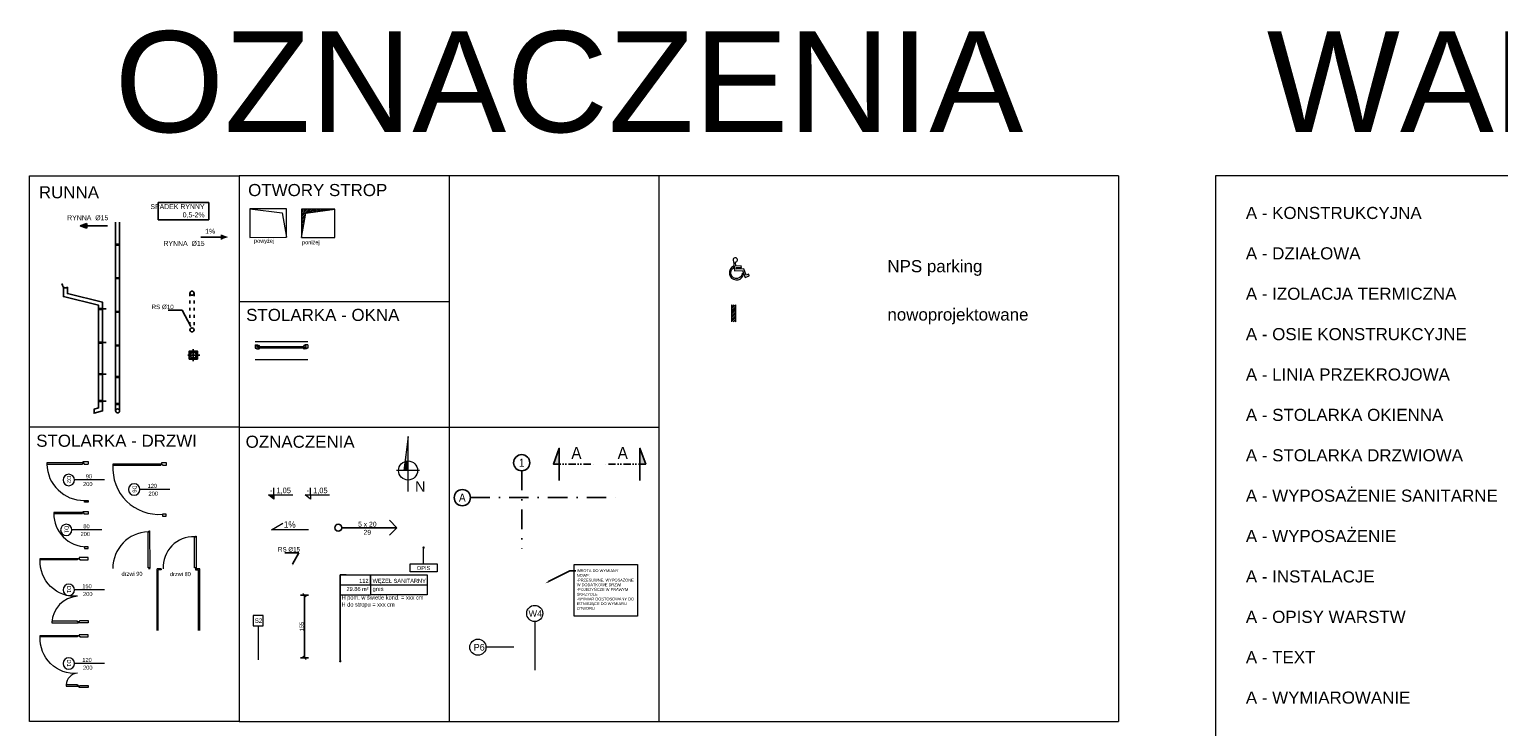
# Model space of a CAD drawing. Header units: millimetres. Extents: x -14047 to 49934, y -21523 to 14989.
# Tile 8 of 201: x -502 to 3136, y -955 to 771. Entities that reach past the tile are written whole.
import ezdxf
from ezdxf import colors
from ezdxf.entities.mleader import LeaderData, LeaderLine
from ezdxf.enums import TextEntityAlignment as Align
from ezdxf.math import Vec2, Vec3

# ---------------------------------------------------------------- set-up
doc = ezdxf.new("R2010")
doc.units = ezdxf.units.MM
for name, pattern in [('1KS_2KP-50', [37.05, 12, 6, -6.35, 0, -6.35, 0, -6.35]), ('ACAD_ISO03W100', [30, 12, -18]), ('ACAD_ISO04W100', [30, 24, -3, 0, -3]), ('DASHED', [19.05, 12.7, -6.35]), ('OS_MODU-50', [96, 48, -24, 0, -24]), ('Osie$0$CONTINOUS', [0])]:
    doc.linetypes.add(name, pattern=pattern)
doc.layers.get('Defpoints').update_dxf_attribs({"color": 252})
for name, color, linetype in [('A-KOTY', 2, 'Continuous'), ('A_RYNNY', 71, 'Continuous'), ('A_WYPOSAŻENIE SANITARNE', 252, 'Continuous'), ('AA OPISY', 40, 'Continuous'), ('INFO_linie przekrojowe', 33, '1KS_2KP-50'), ('INFO_osie', 35, 'OS_MODU-50')]:
    doc.layers.add(name, color=color, linetype=linetype)
for name, color, linetype, lineweight in [('A_DZIAŁOWA', 2, 'Continuous', 15), ('A_INSTALACJE', 5, 'Continuous', 15), ('A_IZOLACJA TERMICZNA', 200, 'Continuous', 15), ('A_KONSTRUKCYJNA', 3, 'Continuous', 35), ('A_LINIA PRZEKROJOWA', 223, '1KS_2KP-50', 15), ('A_OPISY', 44, 'Continuous', 9), ('A_OSIE KONSTRUKCYJNE', 150, 'ACAD_ISO04W100', 5), ('A_PROJ. RZĘDNE', 41, 'Continuous', 13), ('A_STOLARKA DRZWIOWA', 30, 'Continuous', 15), ('A_STOLARKA OKIENNA', 141, 'Continuous', 15), ('A_TEKST', 7, 'Continuous', 15), ('A_WYMIAROWANIE', 7, 'Continuous', 9), ('A_WYPOSAŻENIE', 181, 'Continuous', 9), ('I_widok powyżej', 213, 'ACAD_ISO03W100', 15), ('I_widok_cienki', 152, 'Continuous', 5), ('OPISY', 44, 'Continuous', 9), ('ścianki kabiny', 33, 'Continuous', 15)]:
    doc.layers.add(name, color=color, linetype=linetype, lineweight=lineweight)
for name, color, linetype, lineweight, true_color in [('A_HATCH', 7, 'Continuous', 5, 0x999999), ('A_WIDOK 2PLAN', 7, 'Continuous', 9, 0x666666), ('A_ŚCIANY NOWOPROJEKTOWANE', 140, 'Continuous', 13, 0x00bfff)]:
    doc.layers.add(name, color=color, linetype=linetype, lineweight=lineweight, true_color=true_color)
doc.styles.add('APLUS', font='arial.ttf', dxfattribs={"width": 0.6})
doc.styles.add('ARIAL', font='arial.ttf')
doc.styles.add('DEMIURG_100_etykiety', font='arial.ttf', dxfattribs={"width": 0.9, "height": 30})
doc.styles.add('DEMIURG_100_opisy', font='arial.ttf', dxfattribs={"width": 0.9, "height": 20})
doc.styles.add('MPP_opisy_1-100', font='romans.shx', dxfattribs={"width": 0.6, "height": 25})
doc.styles.get("Standard").update_dxf_attribs({"font": 'arial.ttf'})
doc.styles.add('Tytuł', font='arial.ttf', dxfattribs={"height": 100})
doc.styles.add('WYM--ARIAL-08', font='arial.ttf', dxfattribs={"width": 0.8})
doc.dimstyles.new('1 do 100', dxfattribs={"dimtxt": 10, "dimasz": 8, "dimexe": 10, "dimexo": 10, "dimgap": 2, "dimtad": 1, "dimdec": 0, "dimtxsty": 'Standard', "dimblk": 'OBLIQUE', "dimcen": 2.5, "dimadec": 0, "dimazin": 0, "dimtfac": 1, "dimtdec": 0, "dimtmove": 0, "dimatfit": 3, "dimldrblk": 'OBLIQUE', "dimfxl": 10, "dimfxlon": 1, "dimarcsym": 0})

# ---------------------------------------------------------------- blocks, each defined once
blk = doc.blocks.new('linia przekroju')
at = {"linetype": 'Continuous', "lineweight": 5}
h = blk.add_hatch(color=256, dxfattribs=at)
h.dxf.hatch_style = 1
h.paths.add_polyline_path([(0, -40.5), (0, 39.3), (14.4, 0), (0, 0)])
at = {"linetype": 'Continuous'}
blk.add_lwpolyline([(0, -40.5), (0, 39.3), (14.4, 0), (0, 0)], close=True, dxfattribs=at)
blk.add_lwpolyline([(14.4, 0), (-87.6, -0.1)])
at = {"linetype": 'Continuous', "style": 'DEMIURG_100_etykiety', "width": 0.9, "flags": 8}
blk.add_attdef('NR_PRZEKROJU', (-55.1, 12.6), '', height=30, dxfattribs=at)
blk = doc.blocks.new('*U9')
blk.add_hatch(color=256).paths.add_polyline_path([(0, 0.153), (-0.198, 0.153), (0, 0)])
blk.add_line((0, 0.153), (0, 0.4))
blk.add_lwpolyline([(0, 0.153), (0, 0), (-0.198, 0.153), (0.685, 0.153)])
at = {"style": 'APLUS', "width": 0.8}
blk.add_attdef('%%P_0.00', text='', height=0.2, dxfattribs=at).set_placement((-0.146, 0.153), align=Align.BOTTOM_LEFT)
blk = doc.blocks.new('*U31')
h = blk.add_hatch(color=256)
h.dxf.hatch_style = 1
edge = h.paths.add_edge_path()
edge.add_arc((0, 8.6), 3, 540, 900)
blk.add_line((0, -32), (0, 8.6))
blk.add_lwpolyline([(-33.3, -32), (33.2, -32), (33.2, -51.6), (-33.3, -51.6)], close=True)
blk.add_attdef('NAZWA_ŚCIANY', text='', height=10).set_placement((0, -42.1), align=Align.MIDDLE)
blk = doc.blocks.new('_Oblique')
at = {"color": 0, "linetype": 'ByBlock', "lineweight": -2}
blk.add_line((-0.5, -0.5), (0.5, 0.5), dxfattribs=at)
blk = doc.blocks.new('*D10')
at = {"layer": 'A_WYMIAROWANIE', "color": 0, "lineweight": -2, "transparency": 16777216}
for p, q in [((189.1, -629.7), (169.1, -629.7)), ((179.1, -629.7), (179.1, -785.1)), ((189.1, -785.1), (169.1, -785.1))]:
    blk.add_line(p, q, dxfattribs=at)
at = {"layer": 'Defpoints', "color": 0, "transparency": 16777216}
for p in [(213.8, -629.7), (179.1, -785.1), (221.7, -785.1)]:
    blk.add_point(p, dxfattribs=at)
at = {"layer": 'A_WYMIAROWANIE', "color": 0, "lineweight": -2, "transparency": 16777216, "xscale": 8, "yscale": 8, "zscale": 8}
for p, rotation in [((179.1, -629.7), 90), ((179.1, -785.1), 270)]:
    blk.add_blockref('_Oblique', p, dxfattribs=dict(at, rotation=rotation))
at = {"layer": 'A_WYMIAROWANIE', "color": 0, "transparency": 16777216, "insert": (172, -707.4), "char_height": 10, "attachment_point": 5, "rotation": 90}
blk.add_mtext('155', dxfattribs=at)
blk = doc.blocks.new('*U33')
at = {"linetype": 'DASHED', "ltscale": 20}
blk.add_lwpolyline([(0, -91.1), (10.6, -10.6), (70.9, 0)], dxfattribs=at)
blk.add_lwpolyline([(70.9, 0), (0, 0), (0, -91.1), (70.9, -91.1)], close=True, dxfattribs=at)
blk = doc.blocks.new('*U34')
at = {"ltscale": 20}
h = blk.add_hatch(dxfattribs=at)
h.set_pattern_fill('ANSI31', color=256)
h.set_pattern_definition([(45, (-182.128, 79.7285), (-2.245064, 2.245064), [])])
h.paths.add_polyline_path([(10.6, -10.6), (82.9, 0), (0, 0), (0, -70.3)])
for points in [[(82.9, 0), (0, 0), (0, -70.3), (82.9, -70.3)], [(10.6, -10.6), (82.9, 0), (0, 0), (0, -70.3)]]:
    blk.add_lwpolyline(points, close=True, dxfattribs=at)
blk = doc.blocks.new('*U8')
blk.add_lwpolyline([(82.5, 0), (-9.2, 0), (18.8, 16.2)])
blk.add_lwpolyline([(82.5, 0), (-9.2, 0), (18.8, 16.2)])
at = {"style": 'MPP_opisy_1-100', "width": 0.6}
blk.add_attdef('%', (23.4, 4.7), '', height=25, dxfattribs=at)
blk = doc.blocks.new('*U11')
blk.add_line((0, 0.153), (0, 0.4))
blk.add_lwpolyline([(0, 0.153), (0, 0), (-0.198, 0.153), (0.685, 0.153)])
at = {"style": 'APLUS', "width": 0.8}
blk.add_attdef('%%P_0.00', text='', height=0.2, dxfattribs=at).set_placement((-0.146, 0.153), align=Align.BOTTOM_LEFT)
blk = doc.blocks.new('*U22')
for p, q in [((20, 0), (20, -8)), ((20, 0), (26.7, 0)), ((20, 0), (20, -8)), ((26.7, 0), (27.3, -1.6)), ((143.3, 0), (142.7, -1.6)), ((150, 0), (143.3, 0)), ((150, 0), (150, -8)), ((20, -8), (23.2, -8)), ((23.2, -8), (23.2, -9.9)), ((23.2, -8), (24.6, -8)), ((23.2, -9.9), (29.1, -9.9)), ((24.2, -2.4), (27.3, -1.6)), ((24.2, -3.7), (24.2, -2.4)), ((25.6, -3.7), (24.2, -3.7)), ((24.6, -8), (24.6, -6.1)), ((24.6, -6.1), (25.6, -6.1)), ((25.6, -6.1), (25.6, -3.7)), ((27.3, -1.6), (28.1, -1.6)), ((28.1, -1.6), (28, -1)), ((28.8, -8), (28.8, -3.7)), ((28.8, -3.7), (30.4, -3.7)), ((30.3, -8), (28.8, -8)), ((30.3, -9), (30.3, -8)), ((141.2, -3.7), (139.6, -3.7)), ((139.7, -9), (139.7, -8)), ((139.7, -8), (141.2, -8)), ((146.8, -9.9), (140.9, -9.9)), ((141.2, -8), (141.2, -3.7)), ((141.9, -1.6), (142, -1)), ((142.7, -1.6), (141.9, -1.6)), ((145.8, -2.4), (142.7, -1.6)), ((144.4, -6.1), (144.4, -3.7)), ((144.4, -3.7), (145.8, -3.7)), ((145.4, -6.1), (144.4, -6.1)), ((145.4, -8), (145.4, -6.1)), ((146.8, -8), (145.4, -8)), ((145.8, -3.7), (145.8, -2.4)), ((150, -8), (146.8, -8)), ((146.8, -8), (146.8, -9.9))]:
    blk.add_line(p, q)
blk.add_lwpolyline([(28.8, -3.7), (141.2, -3.7), (141.2, -8), (28.8, -8)], close=True)
for centre, radius, start, end in [((27.9, -3.5), 2.51, 356.8105, 86.8105), ((29, -8.4), 1.5, 273.3553, 335.6854), ((142.1, -3.5), 2.51, 93.1895, 183.1895), ((141, -8.4), 1.5, 204.3146, 266.6447)]:
    blk.add_arc(centre, radius, start, end)
blk = doc.blocks.new('*U23')
for p, q in [((-2.6, -4.4), (-4.1, -4.4)), ((-4.1, -4.4), (-4.1, -6)), ((0, -4), (-2, -4)), ((0, -6), (0, -4))]:
    blk.add_line(p, q)
for points in [[(-2, -4), (-2, 0), (10, 0), (10, -6)], [(-2.6, -2.9), (-92.6, -2.9), (-92.6, -6), (-4.1, -6)], [(-2.6, -4.4), (-2.6, -2.9)], [(0, -6), (10, -6)], [(10, -100.7), (0.7, -100.7), (0.7, -96), (10, -96), (10, -100.7)]]:
    blk.add_lwpolyline(points)
blk.add_arc((-0.3, -3.7), 92.3, 181.4288, 270.5873)
blk = doc.blocks.new('WARTOŚĆ')
at = {"layer": 'A_OPISY'}
blk.add_line((0, 0), (0, 74), dxfattribs=at)
blk.add_circle((0, 88.1), 14.1, dxfattribs=at)
blk.add_attdef('OZ', (-10, 82.4), '', height=10, dxfattribs=at)
for tag, p in [('S', (-4, 32.6)), ('H', (15.1, 32.6))]:
    blk.add_attdef(tag, p, '', height=10, rotation=90, dxfattribs=at)
blk = doc.blocks.new('*U81')
for p, q in [((-2.5, 2.1), (-2.5, 78.9)), ((-2.5, 78.9), (0, 78.9)), ((0, 78.9), (0, 80.9)), ((0, 80.9), (1.4, 80.9)), ((1.4, 80.9), (1.4, 1.4)), ((0, 2.1), (-2.5, 2.1)), ((-1.3, 0.7), (2.7, 0.7)), ((0, 1.4), (0, 2.1)), ((1.4, 1.4), (0, 1.4)), ((1.4, 1.4), (0, 1.4)), ((0.7, -1.3), (0.7, 2.7))]:
    blk.add_line(p, q)
blk.add_circle((0.7, 0.7), 0.698)
blk.add_arc((-6.2, 5.1), 73.9, 87.1013, 183.9321)
blk = doc.blocks.new('*U78')
for points in [[(98882.7, -13884.5), (98877.1, -13884.5), (98877.1, -13907), (98880.8, -13907), (98880.8, -13905.2), (98882.7, -13905.2)], [(99032.7, -13884.5), (99038.3, -13884.5), (99038.3, -13907), (99034.6, -13907), (99034.6, -13905.2), (99032.7, -13905.2)], [(98880.8, -13908.9), (98880.8, -13908.9), (98880.8, -13910.7), (98882.7, -13910.7), (98882.7, -14003.2), (98878.9, -14003.2), (98878.9, -13908.9)], [(99036.4, -13908.9), (99036.4, -13908.9), (99036.4, -13910.7), (99034.6, -13910.7), (99034.6, -13974.7), (99038.3, -13974.7), (99038.3, -13908.9)]]:
    blk.add_lwpolyline(points, close=True)
for points in [[(98972.7, -13911, -0.456519), (98882.7, -14003.2)], [(98972.7, -13911, 0.381137), (99038.3, -13974.7)]]:
    blk.add_lwpolyline(points, format="xyb")
blk = doc.blocks.new('*U85')
at = {"layer": 'AA OPISY'}
for q in [(-136.6, 0), (-18.5, 18.8), (-18.5, -18.8)]:
    blk.add_line((0, 0), q, dxfattribs=at)
blk.add_circle((-145, 0), 8.43, dxfattribs=at)
blk = doc.blocks.new('*U30')
at = {"lineweight": 5}
for p, q in [((-75, -25), (-75, 25)), ((-75, 25), (0, 25)), ((0, 0), (0, 25)), ((0, 25), (140, 25)), ((140, 25), (140, -25)), ((-75, -25), (0, -25)), ((140, -25), (0, -25))]:
    blk.add_line(p, q, dxfattribs=at)
at = {"lineweight": 5, "ltscale": 18.5}
for p, q in [((-75, 0), (140, 0)), ((0, 25), (0, -25))]:
    blk.add_line(p, q, dxfattribs=at)
at = {"lineweight": 5, "ltscale": 18.5, "insert": (-5, -10.4), "char_height": 10, "attachment_point": 6, "style": 'ARIAL'}
blk.add_mtext('\\A1;m²', dxfattribs=at)
at = {"lineweight": 5, "style": 'ARIAL'}
blk.add_attdef('1NR', text='', height=10, dxfattribs=at).set_placement((-5, 5), align=Align.RIGHT)
blk.add_attdef('2POM', (5, 5), '', height=10, dxfattribs=at)
blk.add_attdef('4PL2', text='', height=10, dxfattribs=at).set_placement((-24.6, -5), align=Align.TOP_RIGHT)
blk.add_attdef('3POS', text='', height=10, dxfattribs=at).set_placement((5, -5), align=Align.TOP_LEFT)
blk = doc.blocks.new('_Dot')
at = {"color": 0, "linetype": 'ByBlock', "lineweight": -2}
blk.add_line((-0.5, 0), (-1, 0), dxfattribs=at)
at = {"color": 0, "linetype": 'ByBlock', "const_width": 0.5}
blk.add_lwpolyline([(-0.25, 0, 1), (0.25, 0, 1)], format="xyb", close=True, dxfattribs=at)
blk = doc.blocks.new('rura spustowa rzut')
for p, q in [((16, 0), (-14, 0)), ((0, -15), (0, 15))]:
    blk.add_line(p, q)
for points in [[(10, -9.9), (-10, -9.9), (-10, 10.1), (10, 10.1)], [(8.2, -8.1), (-8.3, -8.1), (-8.3, 8.4), (8.2, 8.4)]]:
    blk.add_lwpolyline(points, close=True)
blk.add_circle((0, 0.1), 7.25)
blk = doc.blocks.new('nps oznaczenie')
at = {"layer": 'A_WIDOK 2PLAN'}
for points in [[(30, -3.7), (23.9, -6.1), (17.9, 9.6), (-1, 8.8), (-1.3, 12.7), (12, 13.3), (11.7, 17), (-1.6, 16.5), (-2.4, 26.3, 3.612055), (-7.5, 28.6), (-5.5, 4.8), (14.4, 5.6), (21.2, -11.5), (31.4, -7.4), (30, -3.7)], [(16.5, -7), (14.3, -1.2, -1.597642), (-7.8, 12), (-8, 16.1, 1.4344), (16.5, -7)]]:
    blk.add_lwpolyline(points, format="xyb", dxfattribs=at)
blk = doc.blocks.new('*U76')
for points in [[(-12, 0), (0, 0), (0, -6), (-10, -6), (-10, -4), (-12, -4)], [(0, -87), (-9.3, -87), (-9.3, -91.7), (0, -91.7)]]:
    blk.add_lwpolyline(points, close=True)
blk.add_lwpolyline([(-14.1, -5.1), (-14.1, -3.5), (-12.6, -3.5), (-12.6, -1.9), (-85.1, -1.9), (-85.1, -5.1), (-14.1, -5.1)])
at = {"lineweight": 13}
blk.add_arc((-4, -6), 81, 179.3385, 269.9973, dxfattribs=at)
blk = doc.blocks.new('drzwi 120')
for points in [[(0, -5.6), (0, 0), (-22.5, 0), (-22.5, -3.8), (-20.6, -3.8), (-20.6, -5.6)], [(-24.3, -3.7), (-24.3, -3.7), (-26.2, -3.7), (-26.2, -5.6), (-118.7, -5.6), (-118.7, -1.8), (-24.3, -1.8)], [(-24.3, -125.6), (-24.3, -125.6), (-26.2, -125.6), (-26.2, -123.8), (-54.3, -123.8), (-54.3, -127.5), (-24.3, -127.5)], [(0, -125.6), (0, -131.2), (-22.5, -131.2), (-22.5, -127.5), (-20.6, -127.5), (-20.6, -125.6)]]:
    blk.add_lwpolyline(points, close=True)
for points in [[(-26.4, -95.6, -0.456519), (-118.7, -5.6)], [(-26.4, -95.6, 0.387979), (-54.3, -123.8)]]:
    blk.add_lwpolyline(points, format="xyb")
blk = doc.blocks.new('*U80')
for points in [[(0, 0), (0, -12), (4, -12), (4, -10), (6, -10), (6, 0)], [(4.4, -12.6), (2.9, -12.6), (2.9, -132.6), (6, -132.6), (6, -14.1), (4.4, -14.1)], [(127.3, -0.8), (127.3, -10.1), (132, -10.1), (132, -0.8)]]:
    blk.add_lwpolyline(points, close=True)
blk.add_arc((13.6, -18.7), 114.1, 266.1809, 4.323)
blk = doc.blocks.new('*U83')
for p, q in [((-3.2, 1.4), (-3.3, 91)), ((-3.3, 91), (-0.8, 91)), ((-0.8, 91), (-0.8, 93)), ((-0.8, 93), (0.6, 93)), ((0.6, 93), (0.7, 0.7)), ((-0.7, 1.4), (-3.2, 1.4)), ((-2, 0), (2, 0)), ((-0.7, 0.7), (-0.7, 1.4)), ((0.7, 0.7), (-0.7, 0.7)), ((0.7, 0.7), (-0.7, 0.7)), ((0, -2), (0, 2))]:
    blk.add_line(p, q)
blk.add_circle((0, 0), 0.698)
blk.add_arc((0.3, 0), 91, 92.2948, 180)

msp = doc.modelspace()

# ---------------------------------------------------------------- hatches: boundary and pattern name
at = {"layer": 'A-KOTY'}
h = msp.add_hatch(color=256, dxfattribs=at)
h.dxf.hatch_style = 1
h.paths.add_polyline_path([(-359.703, 290.554), (-376.798, 284.736), (-359.703, 278.917), (-359.703, 284.736)])
h = msp.add_hatch(color=256, dxfattribs=at)
h.dxf.hatch_style = 1
h.paths.add_polyline_path([(-26.532, 262.873), (-9.437, 257.055), (-26.532, 251.236), (-26.532, 257.055)])
at = {"layer": 'A_OPISY'}
msp.add_hatch(color=256, dxfattribs=at).paths.add_polyline_path([(427.717, -298.784, -0.08539871), (435.607, -297.426), (435.607, -236.656)])
h = msp.add_hatch(color=256, dxfattribs=at)
edge = h.paths.add_edge_path()
edge.add_line((424.894, -321.004), (435.607, -321.036))
edge.add_line((435.607, -321.036), (435.607, -297.426))
edge.add_arc((450.057, -542.037), 245.037, -626.619292, -624.792005)
edge.add_line((427.815, -298.011), (424.894, -321.004))
at = {"layer": 'A_ŚCIANY NOWOPROJEKTOWANE'}
h = msp.add_hatch(dxfattribs=at)
h.set_pattern_fill('ANSI31', color=256)
h.set_pattern_definition([(45, (-2229.7707, 1161.201), (-2.245064, 2.245064), [])])
h.paths.add_polyline_path([(1247.509, 47.373), (1247.509, 89.401), (1237.509, 89.401), (1237.509, 47.373)])

# ---------------------------------------------------------------- linework, layer by layer
msp.add_lwpolyline([(-183.286, 342.252), (-58.156, 342.252), (-58.156, 299.977), (-183.286, 299.977)], close=True)
at = {"layer": 'A-KOTY'}
for p, q in [((-376.798, 284.736), (-359.703, 290.554)), ((-376.798, 284.736), (-359.703, 278.917)), ((-359.703, 290.554), (-359.703, 284.736)), ((-308.528, 284.736), (-359.703, 284.736)), ((-359.703, 278.917), (-359.703, 284.736)), ((-77.706, 257.055), (-26.532, 257.055)), ((-26.532, 262.873), (-26.532, 257.055)), ((-26.532, 251.236), (-26.532, 257.055))]:
    msp.add_line(p, q, dxfattribs=at)
at = {"layer": 'A_OPISY'}
for p, q in [((2194.776, 408.888), (17.714, 408.888)), ((537.672, 408.888), (537.672, -942.476)), ((17.714, -214.062), (-502.244, -214.062)), ((537.672, -214.062), (1057.63, -214.062)), ((435.607, -236.656), (424.894, -321.004)), ((435.607, -373.249), (435.607, -236.656)), ((464.059, -321.036), (407.155, -321.036)), ((64.629, -705.291), (64.629, -789.746))]:
    msp.add_line(p, q, dxfattribs=at)
for points in [[(17.714, -942.476), (-502.244, -942.476), (-502.244, 408.888), (17.714, 408.888)], [(7992.543, 408.888), (2435.555, 408.888), (2435.555, -2127.073), (7992.543, -2127.073)], [(52.129, -705.291), (77.129, -705.291), (77.129, -680.291), (52.129, -680.291)]]:
    msp.add_lwpolyline(points, close=True, dxfattribs=at)
for points in [[(17.714, 408.888), (17.714, -942.476), (2194.776, -942.476)], [(1057.63, -942.476), (1057.63, 408.888)], [(2194.776, 408.888), (2194.776, -942.476)], [(17.714, 97.413), (537.672, 97.413)], [(17.714, -214.062), (537.672, -214.062)]]:
    msp.add_lwpolyline(points, dxfattribs=at)
msp.add_circle((435.607, -321.036), 23.61, dxfattribs=at)
at = {"layer": 'A_RYNNY'}
for p, q in [((-288.766, 294.239), (-288.766, -173.321)), ((-278.766, 294.239), (-278.766, -173.321)), ((-320.932, 79.005), (-311.932, 79.005)), ((-320.932, -4.29), (-311.932, -4.29)), ((-320.932, -82.528), (-311.932, -82.528)), ((-320.932, -149.076), (-311.932, -149.076))]:
    msp.add_line(p, q, dxfattribs=at)
at = {"layer": 'A_RYNNY', "linetype": 'ACAD_ISO03W100', "ltscale": 0.6}
for p, q in [((-104.512, 118.034), (-104.512, 27.127)), ((-94.512, 118.034), (-94.512, 27.127))]:
    msp.add_line(p, q, dxfattribs=at)
at = {"layer": 'A_RYNNY'}
for points in [[(-288.766, 239.624), (-278.766, 239.624), (-278.766, 237.319), (-288.766, 237.319)], [(-288.766, 156.329), (-278.766, 156.329), (-278.766, 154.024), (-288.766, 154.024)], [(-330.932, 80.158), (-320.932, 80.158), (-320.932, 77.853), (-330.932, 77.853)], [(-288.766, 73.034), (-278.766, 73.034), (-278.766, 70.729), (-288.766, 70.729)], [(-330.932, -3.137), (-320.932, -3.137), (-320.932, -5.442), (-330.932, -5.442)], [(-288.766, -10.261), (-278.766, -10.261), (-278.766, -12.566), (-288.766, -12.566)], [(-330.932, -81.375), (-320.932, -81.375), (-320.932, -83.68), (-330.932, -83.68)], [(-288.766, -88.499), (-278.766, -88.499), (-278.766, -90.804), (-288.766, -90.804)], [(-330.932, -147.923), (-320.932, -147.923), (-320.932, -150.228), (-330.932, -150.228)], [(-288.766, -155.047), (-278.766, -155.047), (-278.766, -157.352), (-288.766, -157.352)]]:
    msp.add_lwpolyline(points, close=True, dxfattribs=at)
for points in [[(-407.574, 133.403), (-409.127, 132.11), (-410.936, 131.296), (-412.877, 131.019), (-414.819, 131.296), (-416.627, 132.11), (-418.181, 133.403), (-419.373, 135.089), (-420.122, 137.052), (-420.377, 139.158), (-421.1, 139.407), (-421.31, 139.527), (-421.468, 139.72), (-421.553, 139.961), (-421.555, 140.22), (-421.474, 140.462), (-421.319, 140.658), (-421.11, 140.782), (-420.875, 140.819), (-420.642, 140.764), (-420.443, 140.624), (-420.301, 140.416), (-420.235, 140.168), (-420.284, 140.155), (-420.347, 140.395), (-420.479, 140.588), (-420.663, 140.718), (-420.877, 140.768), (-421.093, 140.734), (-421.285, 140.62), (-421.429, 140.438), (-421.505, 140.212), (-421.503, 139.97), (-421.424, 139.745), (-421.277, 139.566), (-421.079, 139.452), (-420.332, 139.195), (-420.073, 137.064), (-419.328, 135.112), (-418.144, 133.437), (-416.601, 132.152), (-414.805, 131.345), (-412.877, 131.07), (-410.95, 131.345), (-409.154, 132.152), (-407.611, 133.437)], [(-417.877, 133.172), (-417.877, 109.43), (-330.932, 88.207), (-330.932, -166.197), (-342.031, -169.134), (-342.031, -179.134), (-320.932, -173.55), (-320.932, 95.767), (-407.877, 116.989), (-407.877, 133.172)]]:
    msp.add_lwpolyline(points, dxfattribs=at)
for centre in [(-99.512, 118.034), (-99.512, 27.127), (-283.766, -173.321)]:
    msp.add_circle(centre, 5, dxfattribs=at)
at = {"layer": 'A_STOLARKA OKIENNA'}
msp.add_lwpolyline([(846.708, -554.054), (1003.984, -554.054), (1003.984, -681.641), (846.708, -681.641)], close=True, dxfattribs=at)
at = {"layer": 'A_WIDOK 2PLAN'}
for points in [[(57.093, -1.955), (187.093, -1.954)], [(57.093, -45.968), (187.093, -45.966)]]:
    msp.add_lwpolyline(points, dxfattribs=at)
at = {"layer": 'A_ŚCIANY NOWOPROJEKTOWANE'}
for p, q in [((1237.509, 47.373), (1237.509, 89.401)), ((1247.509, 47.373), (1247.509, 89.401))]:
    msp.add_line(p, q, dxfattribs=at)
at = {"layer": 'INFO_osie'}
for p, q in [((717.03, -321.781), (717.03, -514.943)), ((589.956, -388.204), (959.591, -388.204))]:
    msp.add_line(p, q, dxfattribs=at)
at = {"layer": 'INFO_osie', "linetype": 'Continuous'}
for centre in [(717.03, -301.781), (569.956, -388.204)]:
    msp.add_circle(centre, 20, dxfattribs=at)
at = {"layer": 'OPISY'}
for p, q in [((749.352, -694.922, 0), (749.352, -815.675, 0)), ((697.786, -758.487, 0), (628.58, -758.487, 0))]:
    msp.add_line(p, q, dxfattribs=at)
for centre in [(749.352, -674.92, 0), (608.578, -758.487, 0)]:
    msp.add_circle(centre, 20.002, dxfattribs=at)
at = {"layer": 'ścianki kabiny'}
for p, q in [((-186.097, -717.266), (-186.097, -564.266)), ((-175.592, -564.266), (-186.097, -564.266)), ((-183.097, -717.266), (-183.097, -567.266)), ((-183.097, -717.266), (-183.097, -567.266)), ((-175.592, -567.266), (-183.097, -567.266)), ((-175.592, -564.266), (-175.592, -567.266)), ((-90.615, -564.266), (-90.615, -567.266)), ((-80.097, -564.266), (-90.615, -564.266)), ((-90.615, -567.266), (-83.097, -567.266)), ((-83.097, -717.266), (-83.097, -567.266)), ((-80.097, -717.266), (-80.097, -564.266)), ((-80.097, -717.266), (-80.097, -567.266))]:
    msp.add_line(p, q, dxfattribs=at)

# ---------------------------------------------------------------- block references
msp.add_blockref('nps oznaczenie', (1249.203, 168.608))
at = {"layer": 'A_HATCH', "ltscale": 20}
ref = msp.add_blockref('WARTOŚĆ', (-316.581, -344.474), dxfattribs=dict(at, xscale=-1, rotation=90))
ref.add_attrib('S', '90', (-362.491, -340.439), dxfattribs={"layer": 'A_OPISY', "height": 10})
ref.add_attrib('H', '200', (-369.25, -359.568), dxfattribs={"layer": 'A_OPISY', "height": 10})
ref.add_attrib('OZ', 'D2', (-409.043, -334.484), dxfattribs={"layer": 'A_OPISY', "height": 10, "rotation": 270})
ref = msp.add_blockref('WARTOŚĆ', (-322.746, -468.131), dxfattribs=dict(at, xscale=-1, rotation=90))
ref.add_attrib('S', '80', (-368.642, -464.096), dxfattribs={"layer": 'A_OPISY', "height": 10})
ref.add_attrib('H', '200', (-375.416, -483.225), dxfattribs={"layer": 'A_OPISY', "height": 10})
ref.add_attrib('OZ', 'D1', (-415.208, -458.141), dxfattribs={"layer": 'A_OPISY', "height": 10, "rotation": 270})
at = {"layer": 'A_OPISY'}
ref = msp.add_blockref('WARTOŚĆ', (-154.547, -368.044), dxfattribs=dict(at, xscale=-1, rotation=90))
ref.add_attrib('S', '120', (-209.167, -364.009), dxfattribs={"height": 10})
ref.add_attrib('H', '200', (-207.216, -383.138), dxfattribs={"height": 10})
ref.add_attrib('OZ', 'D6', (-246.838, -358.054), dxfattribs={"height": 10, "rotation": 270})
msp.add_blockref('*U85', (407.858, -462.663), dxfattribs=at)
msp.add_blockref('*U31', (474.074, -520.408), dxfattribs=at).add_auto_attribs({'NAZWA_ŚCIANY': 'OPIS'})
ref = msp.add_blockref('WARTOŚĆ', (-316.581, -616.65), dxfattribs=dict(at, xscale=-1, rotation=90))
ref.add_attrib('S', '150', (-371.202, -612.616), dxfattribs={"height": 10})
ref.add_attrib('H', '200', (-369.284, -631.745), dxfattribs={"height": 10})
ref.add_attrib('OZ', 'D1', (-408.866, -606.66), dxfattribs={"height": 10, "rotation": 270})
ref = msp.add_blockref('WARTOŚĆ', (-316.581, -798.972), dxfattribs=dict(at, xscale=-1, rotation=90))
ref.add_attrib('S', '120', (-371.202, -794.937), dxfattribs={"height": 10})
ref.add_attrib('H', '200', (-369.284, -814.066), dxfattribs={"height": 10})
ref.add_attrib('OZ', 'D1', (-408.866, -788.982), dxfattribs={"height": 10, "rotation": 270})
at = {"layer": 'A_PROJ. RZĘDNE', "transparency": 33554687, "xscale": 68.67492864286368, "yscale": 68.67492864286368, "zscale": 68.67492864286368, "rotation": 1.435389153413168e-05}
for name, p in [('*U9', (103.416, -391.788)), ('*U11', (194.234, -391.788))]:
    msp.add_blockref(name, p, dxfattribs=at).add_auto_attribs({'%%P_0.00': '-  1,05'})
at = {"layer": 'A_RYNNY'}
msp.add_blockref('rura spustowa rzut', (-96.21, -35.35), dxfattribs=at)
at = {"layer": 'A_STOLARKA DRZWIOWA'}
for name, p in [('*U23', (-366.651, -299.043)), ('*U76', (-356.651, -422.701)), ('*U83', (-205.036, -563.544)), ('*U81', (-90.615, -564.266)), ('drzwi 120', (-356.651, -727.475))]:
    msp.add_blockref(name, p, dxfattribs=at)
at = {"layer": 'A_STOLARKA DRZWIOWA', "rotation": 270}
for name, p in [('*U80', (-162.757, -302.044)), ('*U78', (13527.89, 98340.424))]:
    msp.add_blockref(name, p, dxfattribs=at)
at = {"layer": 'A_STOLARKA OKIENNA'}
msp.add_blockref('*U22', (37.093, -9.954), dxfattribs=at)
at = {"layer": 'A_TEKST'}
ref = msp.add_blockref('*U8', (106.442, -467.603), dxfattribs=at)
ref.add_attrib('%', '1%', (127.959, -462.93), dxfattribs={"layer": '0', "height": 16, "style": 'ARIAL', "width": 0.9})
msp.add_blockref('*U30', (342.732, -604.198, -10.18), dxfattribs=at).add_auto_attribs({'1NR': '112', '2POM': 'WĘZEŁ SANITARNY', '3POS': 'gres', '4PL2': '29.86'})
at = {"layer": 'I_widok powyżej', "rotation": 270.018284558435}
msp.add_blockref('*U33', (134.779, 327.249), dxfattribs=at)
at = {"layer": 'I_widok_cienki', "linetype": 'ByBlock', "rotation": 359.9817154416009}
msp.add_blockref('*U34', (171.637, 326.406), dxfattribs=at)
at = {"layer": 'INFO_linie przekrojowe'}
ref = msp.add_blockref('linia przekroju', (810.064, -305.173), dxfattribs=dict(at, xscale=-1))
ref.add_attrib('NR_PRZEKROJU', 'A', dxfattribs={"layer": '0', "linetype": 'Continuous', "height": 30, "style": 'DEMIURG_100_etykiety', "width": 0.9}).set_placement((839.991, -301.486), align=Align.BOTTOM_LEFT)
ref = msp.add_blockref('linia przekroju', (1009.795, -305.173), dxfattribs=at)
ref.add_attrib('NR_PRZEKROJU', 'A', dxfattribs={"layer": '0', "linetype": 'Continuous', "height": 30, "style": 'DEMIURG_100_etykiety', "width": 0.9}).set_placement((954.709, -301.486), align=Align.BOTTOM_LEFT)

# ---------------------------------------------------------------- texts
at = {"style": 'ARIAL'}
for s, p in [('OZNACZENIA', (-291.267, 516.772)), ('WARSTWY', (2562.335, 516.772))]:
    msp.add_text(s, height=250, dxfattribs=at).set_placement(p)
at = {"char_height": 10, "width": 547.56548, "attachment_point": 4, "style": 'DEMIURG_100_opisy'}
for s, insert in [('\\pi-30,l30,t30;powyżej', (54.294, 246.11)), ('\\pi-30,l30,t30;poniżej', (173.139, 242.577))]:
    msp.add_mtext(s, dxfattribs=dict(at, insert=insert))
at = {"layer": 'A-KOTY', "char_height": 12.27465, "width": 259.58598, "attachment_point": 3, "style": 'WYM--ARIAL-08'}
for s, insert in [('\\pxi-3,l4,t4;SPADEK RYNNY \\P0,5-2%', (-68.377, 338.558)), ('\\pxi-3,l4,t4;RYNNA  %%C15', (-306.874, 311.013)), ('\\pxi-3,l4,t4;1%', (-42.173, 277.421)), ('\\pxi-3,l4,t4;RYNNA  %%C15', (-68.377, 247.502))]:
    msp.add_mtext(s, dxfattribs=dict(at, insert=insert))
at = {"layer": 'A_DZIAŁOWA', "insert": (2510.506, 231.706), "char_height": 30, "attachment_point": 1}
msp.add_mtext_dynamic_manual_height_columns('A - DZIAŁOWA', width=929.14375, gutter_width=12.5, heights=[-31.044], dxfattribs=at)
at = {"layer": 'A_INSTALACJE', "insert": (2510.506, -568.294), "char_height": 30, "attachment_point": 1}
msp.add_mtext_dynamic_manual_height_columns('A - INSTALACJE', width=929.14375, gutter_width=12.5, heights=[-31.023], dxfattribs=at)
at = {"layer": 'A_IZOLACJA TERMICZNA', "insert": (2510.506, 131.706), "char_height": 30, "attachment_point": 1}
msp.add_mtext_dynamic_manual_height_columns('A - IZOLACJA TERMICZNA', width=929.14375, gutter_width=12.5, heights=[-31.044], dxfattribs=at)
at = {"layer": 'A_KONSTRUKCYJNA', "insert": (2510.506, 331.706), "char_height": 30, "attachment_point": 1}
msp.add_mtext_dynamic_manual_height_columns('A - KONSTRUKCYJNA', width=929.14375, gutter_width=12.5, heights=[-31.044], dxfattribs=at)
at = {"layer": 'A_LINIA PRZEKROJOWA', "insert": (2510.506, -68.294), "char_height": 30, "attachment_point": 1}
msp.add_mtext_dynamic_manual_height_columns('A - LINIA PRZEKROJOWA', width=929.14375, gutter_width=12.5, heights=[-31.044], dxfattribs=at)
at = {"layer": 'A_OPISY'}
msp.add_text('S2', height=11, dxfattribs=at).set_placement((55.803, -698.225))
at = {"layer": 'A_OPISY', "lineweight": 30, "insert": (-478.726, 382.871), "char_height": 30, "attachment_point": 1}
msp.add_mtext_dynamic_manual_height_columns('RUNNA', width=1696.70192, gutter_width=1, heights=[-30.512], dxfattribs=at)
at = {"layer": 'A_OPISY', "lineweight": 30, "char_height": 30, "width": 1696.70192, "attachment_point": 1}
for s, insert in [('\\pxi-3,l3,t3;OTWORY STROP', (39.598, 388.428)), ('\\pxi-3,l3,t3;STOLARKA - OKNA', (34.629, 79.222)), ('\\pxi-3,l3,t3;STOLARKA - DRZWI', (-485.329, -232.253)), ('\\pxi-3,l3,t3;OZNACZENIA', (33.304, -234.716))]:
    msp.add_mtext(s, dxfattribs=dict(at, insert=insert))
at = {"layer": 'A_OPISY', "insert": (453.082, -348.052), "char_height": 25.423, "width": 43.63075, "attachment_point": 1, "rotation": 0.032654, "style": 'Tytuł'}
msp.add_mtext('N', dxfattribs=at)
at = {"layer": 'A_OPISY', "insert": (2510.506, -668.294), "char_height": 30, "attachment_point": 1}
msp.add_mtext_dynamic_manual_height_columns('A - OPISY WARSTW', width=929.14375, gutter_width=12.5, heights=[-31.044], dxfattribs=at)
at = {"layer": 'A_OSIE KONSTRUKCYJNE', "ltscale": 2, "insert": (2510.506, 31.706), "char_height": 30, "attachment_point": 1}
msp.add_mtext_dynamic_manual_height_columns('A - OSIE KONSTRUKCYJNE', width=929.14375, gutter_width=12.5, heights=[-31.044], dxfattribs=at)
at = {"layer": 'A_STOLARKA DRZWIOWA', "insert": (2510.506, -268.294), "char_height": 30, "attachment_point": 1}
msp.add_mtext_dynamic_manual_height_columns('A - STOLARKA DRZWIOWA', width=929.14375, gutter_width=12.5, heights=[-31.044], dxfattribs=at)
at = {"layer": 'A_STOLARKA OKIENNA', "insert": (2510.506, -168.294), "char_height": 30, "attachment_point": 1}
msp.add_mtext_dynamic_manual_height_columns('A - STOLARKA OKIENNA', width=929.14375, gutter_width=12.5, heights=[-31.044], dxfattribs=at)
at = {"layer": 'A_TEKST'}
msp.add_text('RS %%C15', height=11, dxfattribs=at).set_placement((113.412, -521.775))
at = {"layer": 'A_TEKST', "attachment_point": 1}
for s, width, gutter_width, heights, insert, char_height in [('\\pxqc;5 x 20\\P29', 72.25629, 12.5, [39.907], (298.556, -447.967), 12), ('H do stropu = xxx cm', 217.49339, 20, [12.817], (270.867, -647.799, -10.18), 10), ('H pom. w świetle kond. = xxx cm', 254.35438, 0, [12.817], (270.921, -630.45, -10.18), 10), ('\\pxt12;A - TEXT', 929.14375, 12.5, [-30], (2510.506, -768.294), 30)]:
    msp.add_mtext_dynamic_manual_height_columns(s, width=width, gutter_width=gutter_width, heights=heights, dxfattribs=dict(at, insert=insert, char_height=char_height))
at = {"layer": 'A_WIDOK 2PLAN', "insert": (1622.715, 199.919), "char_height": 30, "attachment_point": 1}
msp.add_mtext_dynamic_manual_height_columns('NPS parking', width=929.14375, gutter_width=12.5, heights=[-39.332], dxfattribs=at)
at = {"layer": 'A_WYMIAROWANIE', "insert": (2510.506, -868.294), "char_height": 30, "attachment_point": 1}
msp.add_mtext_dynamic_manual_height_columns('A - WYMIAROWANIE', width=929.14375, gutter_width=12.5, heights=[-31.044], dxfattribs=at)
at = {"layer": 'A_WYPOSAŻENIE', "insert": (2510.506, -468.294), "char_height": 30, "attachment_point": 1}
msp.add_mtext_dynamic_manual_height_columns('A - WYPOSAŻENIE', width=929.14375, gutter_width=12.5, heights=[-36.937], dxfattribs=at)
at = {"layer": 'A_WYPOSAŻENIE SANITARNE', "insert": (2510.506, -368.294), "char_height": 30, "attachment_point": 1}
msp.add_mtext_dynamic_manual_height_columns('A - WYPOSAŻENIE SANITARNE', width=929.14375, gutter_width=12.5, heights=[-36.937], dxfattribs=at)
at = {"layer": 'A_ŚCIANY NOWOPROJEKTOWANE', "insert": (1622.715, 80.279), "char_height": 30, "attachment_point": 1}
msp.add_mtext_dynamic_manual_height_columns('nowoprojektowane', width=929.14375, gutter_width=12.5, heights=[-38.82], dxfattribs=at)
at = {"layer": 'AA OPISY'}
msp.add_text('RS %%C10', height=11, dxfattribs=at).set_placement((-199.525, 78.589))
at = {"layer": 'AA OPISY', "ltscale": 0.5, "char_height": 10, "attachment_point": 1}
for s, insert in [('drzwi 90', (-274.135, -571.797)), ('drzwi 80', (-154.397, -572.536))]:
    msp.add_mtext_dynamic_manual_height_columns(s, width=56.09749, gutter_width=12.5, heights=[47.575], dxfattribs=dict(at, insert=insert))
at = {"layer": 'INFO_osie', "linetype": 'Osie$0$CONTINOUS', "style": 'DEMIURG_100_opisy', "width": 0.9}
for s, p in [('1', (717.03, -301.781)), ('A', (569.956, -388.204))]:
    msp.add_text(s, height=20, dxfattribs=at).set_placement(p, align=Align.MIDDLE_CENTER)
at = {"layer": 'OPISY', "char_height": 16.1253, "attachment_point": 1}
for s, heights, insert in [('W4', [-16.125], (733.911, -667.077, 0)), ('P6', [-16.466], (597.977, -750.645, 0))]:
    msp.add_mtext_dynamic_manual_height_columns(s, width=376.30751, gutter_width=110.082, heights=heights, dxfattribs=dict(at, insert=insert))

# ---------------------------------------------------------------- dimensions: what is measured, and where the dimension line sits
at = {"layer": 'A_WYMIAROWANIE'}
dim = msp.add_linear_dim(base=(179.125, -785.141), p1=(213.809, -629.666), p2=(221.692, -785.141), angle=90, dimstyle='1 do 100', dxfattribs=at)
dim.commit()
dim.dimension.update_dxf_attribs({"geometry": '*D10', "text_midpoint": (172.019, -707.403)})

# ---------------------------------------------------------------- leaders
at = {"layer": 'A_TEKST'}
ml = msp.add_multileader_mtext('Standard', dxfattribs=at)
ml.set_content('', color=256)
ml.set_leader_properties()
ml.build(insert=Vec2(0, 0))
ml.multileader.update_dxf_attribs({"dogleg_length": 35})
ctx = ml.context
ctx.base_point, ctx.plane_origin = Vec3(126.007, -524.875), Vec3(227.388, -575.514)
ctx.text_align_type = 2
notes = []
notes.append((ctx, [(0, (1, 1, 0), (165.007, -524.875), (-1, 0), 35, [(0, [(147.756, -556.54)], 0, [])])]))
ctx.mtext.insert, ctx.mtext.alignment, ctx.mtext.flow_direction = Vec3(128.007, -522.875), 3, 5
ml = msp.add_multileader_mtext('Standard', dxfattribs=at)
ml.set_content('', color=256)
ml.set_leader_properties()
ml.set_arrow_properties(name='DOT')
ml.build(insert=Vec2(0, 0))
ml.multileader.update_dxf_attribs({"arrow_head_size": 6})
ctx = ml.context
ctx.base_point, ctx.arrow_head_size, ctx.plane_origin = Vec3(282.254, -579.198, -10.18), 6, Vec3(65.719, -111.492, -10.18)
notes.append((ctx, [(0, (1, 1, 0), (267.732, -579.198, -10.18), (1, 0), 14.522, [(0, [(267.732, -793.083, -10.18)], 0, [])])]))
ctx.mtext.insert, ctx.mtext.flow_direction = Vec3(284.254, -577.198, -10.18), 5
ml = msp.add_multileader_mtext('Standard', dxfattribs=at)
ml.set_content('WROTA DO WYMIANY \\P\\pxql;NOWE:^I\\P-PRZESUWNE, WYPOSAŻONE W DODATKOWE DRZWI -POJEDYŃCZE W PRAWYM SKRZYDLE \\P-WYMIAR DOSTOSOWANY DO ISTNIEJĄCE DO WYMIARU OTWORU', color=256)
ml.set_leader_properties()
ml.build(insert=Vec2(0, 0))
ml.multileader.update_dxf_attribs({"dogleg_length": 35, "arrow_head_size": 10})
ctx = ml.context
ctx.base_point, ctx.char_height, ctx.arrow_head_size, ctx.plane_origin = Vec3(851.417, -569.149), 7, 10, Vec3(804.275, -619.788)
notes.append((ctx, [(1, (1, 1, 0), (835.949, -569.149), (1, 0), 15.468, [(0, [(774.927, -600.814)], 0, [])])]))
ctx.mtext.insert, ctx.mtext.width, ctx.mtext.flow_direction = Vec3(853.417, -565.589), 146.96456, 5
at = {"layer": 'AA OPISY'}
ml = msp.add_multileader_mtext('Standard', dxfattribs=at)
ml.set_content('', color=256)
ml.set_leader_properties()
ml.build(insert=Vec2(0, 0))
ml.multileader.update_dxf_attribs({"dogleg_length": 35})
ctx = ml.context
ctx.base_point, ctx.plane_origin = Vec3(-162.607, 76.17), Vec3(-61.226, 25.531)
ctx.text_align_type = 2
notes.append((ctx, [(0, (1, 1, 0), (-123.607, 76.17), (-1, 0), 35, [(0, [(-100.862, 31.941)], 0, [])])]))
ctx.mtext.insert, ctx.mtext.alignment, ctx.mtext.flow_direction = Vec3(-160.607, 78.17), 3, 5
for ctx, leaders in notes:
    for number, flags, end, landing, length, lines in leaders:
        leader = LeaderData()
        leader.index, (leader.has_last_leader_line, leader.has_dogleg_vector, leader.attachment_direction) = number, flags
        leader.last_leader_point, leader.dogleg_vector, leader.dogleg_length = Vec3(end), Vec3(landing), length
        for number, points, colour, breaks in lines:
            line = LeaderLine()
            line.index, line.vertices, line.color, line.breaks = number, Vec3.list(points), colors.encode_raw_color(colour), breaks
            leader.lines.append(line)
        ctx.leaders.append(leader)

doc.saveas('drawing.dxf')
